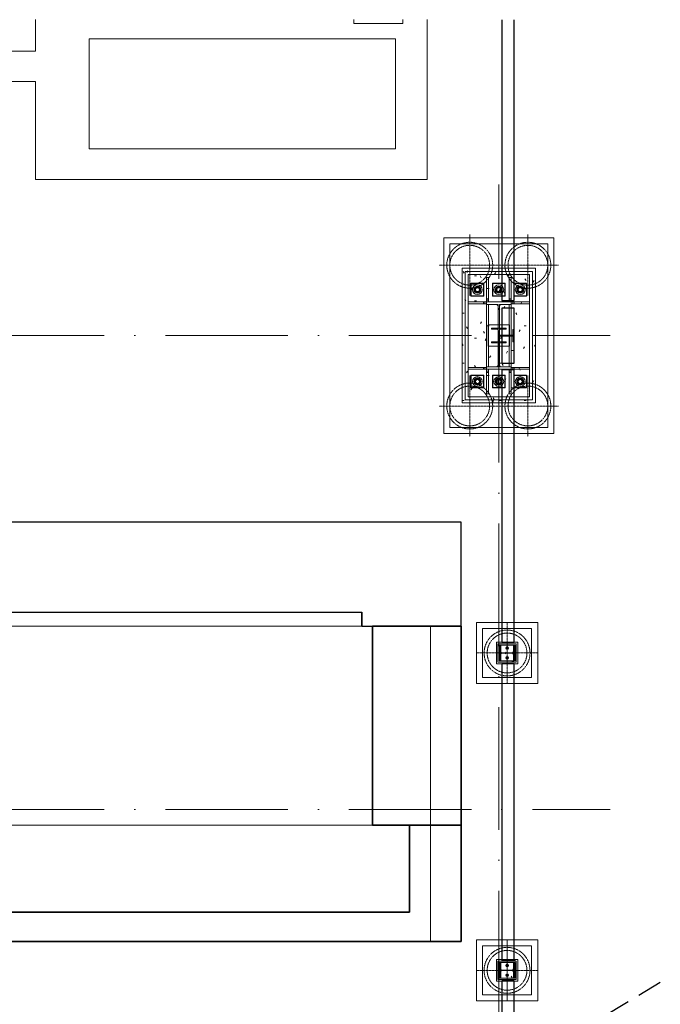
# Model space of a CAD drawing. Header units: millimetres. Extents: x 75701 to 402820, y 135 to 33652.
# Tile 30 of 52: x 167523 to 177992, y 17565 to 33652. Entities that reach past the tile are written whole.
import ezdxf

# ---------------------------------------------------------------- set-up
doc = ezdxf.new("R2010")
doc.units = ezdxf.units.MM
for name, pattern in [('A_CARA_07', [7, 5, -2]), ('A_CARA_15', [7.6, 5, -1.3, 0, -1.3]), ('IMPORT-A_CARA_07', [700, 500, -200]), ('IMPORT-KANVPOVO', [2000, 700, -650, 0, -650]), ('Čerchovaná 20mm', [3000, 2000, -500, 0, -500])]:
    doc.linetypes.add(name, pattern=pattern)
for name, color, linetype, lineweight in [('11542_003_OK-HALA_TaO-1_ET_R01_AciS_2025-04-14_sloupy_dwg', 150, 'Continuous', 9), ('_KANAL TRASA 1', 10, 'IMPORT-KANVPOVO', 70), ('CA_NEVHRA', 3, 'A_CARA_07', 9), ('CA_OSY', 5, 'A_CARA_15', 9), ('CA_PODLAHA25', 7, 'Continuous', 13), ('CA_POHHRA25', 7, 'Continuous', 13), ('CA_REZY', 1, 'Continuous', 25), ('CA_ZAKLADY25', 7, 'Continuous', 13), ('CA_ZARIZPRED', 8, 'Continuous', 13), ('HIDROIDEA_NAHON_ZAKLADY_dwg', 8, 'Continuous', 9), ('Konstrukční přípoje', 7, 'Continuous', 13), ('SS_HALA_TaO-DODAVKA_STAVEBNI', 150, 'Continuous', 9), ('SS_HALA_TaO-PODLITI', 150, 'Continuous', 9), ('SS_HALA_TaO-SLOUP', 150, 'Continuous', 9)]:
    doc.layers.add(name, color=color, linetype=linetype, lineweight=lineweight)
pattern_1 = [(0, (0, 0), (812.8, 203.2), [33.528, -576.072, 33.528, -576.072, -3251.2]), (0, (0, 0), (812.8, 203.2), [-1219.2, 33.528, -1185.672, 33.528, -576.072, -1422.4]), (0, (0, 0), (812.8, 203.2), [-3048, 33.528, -372.872, 33.528, -982.472]), (120, (304.8, 101.6), (-582.37636, 602.30545), [33.528, -576.072, 33.528, -576.072, -3251.2]), (120, (304.8, 101.6), (-582.37636, 602.30545), [-1219.2, 33.528, -1185.672, 33.528, -576.072, -1422.4]), (120, (304.8, 101.6), (-582.37636, 602.30545), [-3048, 33.528, -372.872, 33.528, -982.472]), (240, (406.4, 508), (-230.42364, -805.50545), [33.528, -576.072, 33.528, -576.072, -3251.2]), (240, (406.4, 508), (-230.42364, -805.50545), [-1219.2, 33.528, -1185.672, 33.528, -576.072, -1422.4]), (240, (406.4, 508), (-230.42364, -805.50545), [-3048, 33.528, -372.872, 33.528, -982.472])]

# ---------------------------------------------------------------- blocks, each defined once
blk = doc.blocks.new('Family - alfagen_IFC_250603-290982-525_600')
at = {"layer": 'CA_PODLAHA25', "color": 250, "lineweight": 25}
for p, q in [((4043, 2550), (79, 2550)), ((79, 2550), (4043, 2550)), ((79, 2549), (4043, 2549)), ((4043, 2549), (79, 2549)), ((4043, 2549), (79, 2549)), ((4043, 2549), (79, 2549)), ((4043, 2549), (4043, 2550)), ((4043, 2550), (4043, 2549)), ((4049, 2550), (4043, 2550)), ((4043, 2550), (4043, 2549)), ((4043, 2550), (4043, 2549)), ((4049, 2550), (4043, 2550)), ((4049, 1700), (4049, 2550)), ((4049, 1700), (4049, 2550)), ((16115, 1700), (4049, 1700)), ((16115, 1700), (4049, 1700)), ((16115, 0), (16115, 1700)), ((16115, 0), (16115, 1700)), ((79, 625), (3179, 625)), ((3179, 625), (79, 625)), ((3179, 625), (3179, 0)), ((3179, 0), (3179, 625)), ((7499, 0), (7499, 231)), ((7499, 231), (14489, 231)), ((7499, 0), (7499, 231)), ((7499, 231), (14489, 231)), ((14489, 231), (14489, 0)), ((14489, 231), (14489, 0)), ((3179, 0), (7499, 0)), ((3179, 0), (7499, 0)), ((14489, 0), (16115, 0)), ((14489, 0), (16115, 0))]:
    blk.add_line(p, q, dxfattribs=at)
blk = doc.blocks.new('Family - Prostup deskou-290986-525_600')
at = {"layer": 'CA_ZARIZPRED', "color": 50, "lineweight": 9}
for p, q in [((0, 231), (0, 0)), ((0, 0), (0, 231)), ((6990, 231), (0, 231)), ((0, 231), (6990, 231)), ((6990, 0), (6990, 231)), ((6990, 231), (6990, 0)), ((0, 0), (6990, 0)), ((6990, 0), (0, 0))]:
    blk.add_line(p, q, dxfattribs=at)
blk = doc.blocks.new('Family - alfagen_IFC_250603-290990-525_600')
at = {"layer": 'CA_ZARIZPRED', "lineweight": 9}
for p, q in [((0, 0), (0, 1700)), ((0, 1700), (0, 0)), ((0, 1700), (12066, 1700)), ((0, 1700), (12066, 1700)), ((12066, 1700), (12066, 0)), ((12066, 0), (12066, 1700)), ((12066, 0), (0, 0)), ((0, 0), (12066, 0))]:
    blk.add_line(p, q, dxfattribs=at)
blk = doc.blocks.new('Family - alfagen_IFC_250603-291060-525_600')
at = {"layer": 'CA_ZARIZPRED', "lineweight": 9}
for p, q in [((500, 5150), (0, 5150)), ((0, 5150), (0, 0)), ((0, 0), (0, 5150)), ((0, 5150), (500, 5150)), ((500, 0), (500, 5150)), ((500, 5150), (500, 0)), ((0, 0), (500, 0)), ((500, 0), (0, 0))]:
    blk.add_line(p, q, dxfattribs=at)
blk = doc.blocks.new('Family - alfagen_IFC_250603-291166-525_600')
at = {"layer": 'CA_PODLAHA25', "color": 250, "lineweight": 25}
for p, q in [((37509, 1900), (33979, 1900)), ((33979, 1900), (33979, 480)), ((33979, 1900), (33979, 480)), ((33979, 1900), (37509, 1900)), ((37509, 480), (37509, 1900)), ((37509, 1900), (37509, 480)), ((46915, 1900), (46069, 1900)), ((46069, 1900), (46069, 480)), ((46069, 480), (46069, 1900)), ((46069, 1900), (46915, 1900)), ((46915, 0), (46915, 1900)), ((46915, 1900), (46915, 0)), ((33979, 480), (30879, 480)), ((33979, 480), (30879, 480)), ((46069, 480), (37509, 480)), ((37509, 480), (46069, 480)), ((30879, 0), (46915, 0)), ((46915, 0), (30879, 0))]:
    blk.add_line(p, q, dxfattribs=at)
blk = doc.blocks.new('Family - Prostup deskou-291170-525_600')
at = {"layer": 'CA_ZARIZPRED', "color": 50, "lineweight": 9}
for p, q in [((0, 1421), (0, 0)), ((0, 0), (0, 1421)), ((8560, 1420), (0, 1421)), ((0, 1421), (8560, 1420)), ((8560, 0), (8560, 1420)), ((8560, 1420), (8560, 0)), ((0, 0), (8560, 0)), ((8560, 0), (0, 0))]:
    blk.add_line(p, q, dxfattribs=at)
blk = doc.blocks.new('Family - alfagen_IFC_250603-291178-525_600')
at = {"layer": 'CA_PODLAHA25', "color": 250, "lineweight": 25}
for p, q in [((0, 3250), (0, 0)), ((0, 0), (0, 3250)), ((1446, 3250), (0, 3250)), ((0, 3250), (1446, 3250)), ((1446, 0), (1446, 3250)), ((1446, 3250), (1446, 0)), ((0, 0), (1446, 0)), ((1446, 0), (0, 0))]:
    blk.add_line(p, q, dxfattribs=at)
blk = doc.blocks.new('Family - alfagen_IFC_250603-291300-525_600')
at = {"layer": 'CA_ZARIZPRED', "lineweight": 9}
for p, q in [((6750, 2612), (6750, 2100)), ((6750, 2612), (6750, 2100)), ((11250, 2100), (11250, 2612)), ((11250, 2100), (11250, 2612)), ((16450, 2612), (16450, 2550)), ((16450, 2612), (16450, 2550)), ((17250, 2550), (17250, 2612)), ((17250, 2550), (17250, 2612)), ((17650, 2612), (17650, 0)), ((17650, 0), (17650, 2612)), ((6142, 2550), (2169, 2550)), ((6142, 2550), (2169, 2550)), ((6142, 1600), (6142, 2550)), ((6142, 2550), (6142, 1600)), ((16450, 2550), (17250, 2550)), ((16450, 2550), (17250, 2550)), ((17130, 2300), (12125, 2300)), ((12125, 2300), (12125, 500)), ((17130, 2300), (12125, 2300)), ((12125, 2300), (12125, 500)), ((17130, 500), (17130, 2300)), ((17130, 500), (17130, 2300)), ((6750, 2100), (11250, 2100)), ((6750, 2100), (11250, 2100)), ((2169, 1600), (6142, 1600)), ((11250, 1600), (2169, 1600)), ((6142, 1600), (11250, 1600)), ((11250, 0), (11250, 1600)), ((11250, 1600), (11250, 0)), ((12125, 500), (17130, 500)), ((12125, 500), (17130, 500)), ((17650, 0), (11250, 0)), ((11250, 0), (17650, 0))]:
    blk.add_line(p, q, dxfattribs=at)
blk = doc.blocks.new('Family - alfagen_IFC_250603-291594-525_600')
at = {"layer": 'CA_ZARIZPRED', "lineweight": 9}
for p, q in [((95450, 1900), (79913.78162, 1900)), ((79913.78162, 1900), (95450, 1900)), ((95450, 0), (95450, 1900)), ((95450, 1900), (95450, 0)), ((79913.78162, 0), (95450, 0)), ((95450, 0), (79913.78162, 0))]:
    blk.add_line(p, q, dxfattribs=at)
blk = doc.blocks.new('alfagen_IFC_250603_ifc-1-525_600')
at = {"layer": 'CA_PODLAHA25', "color": 50, "lineweight": 9}
for name, p in [('Family - alfagen_IFC_250603-290982-525_600', (158623, 23741)), ('Family - alfagen_IFC_250603-291178-525_600', (173291, 20491)), ('Family - alfagen_IFC_250603-291166-525_600', (127823, 18591))]:
    blk.add_blockref(name, p, dxfattribs=at)
at = {"layer": 'CA_ZARIZPRED', "color": 50, "lineweight": 9}
for name, p in [('Family - alfagen_IFC_250603-291300-525_600', (156532, 31040)), ('Family - alfagen_IFC_250603-290990-525_600', (162671, 23741)), ('Family - Prostup deskou-290986-525_600', (166121, 23741)), ('Family - alfagen_IFC_250603-291060-525_600', (174238, 18591)), ('Family - alfagen_IFC_250603-291594-525_600', (78788, 18591)), ('Family - Prostup deskou-291170-525_600', (165331, 19071))]:
    blk.add_blockref(name, p, dxfattribs=at)
blk = doc.blocks.new('pilota 600 mm - D_750_650-2142296-525_600')
at = {"layer": 'CA_NEVHRA'}
for p, q in [((0, 0), (0, 500)), ((0, 0), (-500, 0)), ((0, 0), (0, -50)), ((0, 0), (500, 0)), ((0, -50), (0, -500))]:
    blk.add_line(p, q, dxfattribs=at)
blk = doc.blocks.new('pilota 600 mm - D_750_650-2142297-525_600')
at = {"layer": 'CA_NEVHRA'}
for p, q in [((0, 50), (0, 500)), ((0, 0), (0, 50)), ((0, 0), (-500, 0)), ((0, 0), (500, 0)), ((0, 0), (0, -500))]:
    blk.add_line(p, q, dxfattribs=at)
blk = doc.blocks.new('pilota 600 mm - D_750_650-V1-525_600')
at = {"layer": 'CA_NEVHRA'}
for p, q in [((0, 50), (0, 500)), ((0, 0), (0, 50)), ((0, 0), (-500, 0)), ((0, 0), (500, 0)), ((0, 0), (0, -500))]:
    blk.add_line(p, q, dxfattribs=at)
blk = doc.blocks.new('pilota 600 mm - D_750_650-V2-525_600')
at = {"layer": 'CA_NEVHRA'}
for p, q in [((0, 0), (0, 500)), ((0, 0), (-500, 0)), ((0, 0), (0, -50)), ((0, 0), (500, 0)), ((0, -50), (0, -500))]:
    blk.add_line(p, q, dxfattribs=at)
blk = doc.blocks.new('pilota 600 mm - D_750_650-2142284-525_600')
at = {"layer": 'CA_NEVHRA'}
for p, q in [((0, 175), (0, 500)), ((0, 0), (0, 175)), ((-175, 0), (-500, 0)), ((0, 0), (-175, 0)), ((0, 0), (0, -175)), ((0, 0), (175, 0)), ((175, 0), (500, 0)), ((0, -175), (0, -500))]:
    blk.add_line(p, q, dxfattribs=at)
blk = doc.blocks.new('M_Šroub HPM-E - 64_E-1759689-525_600')
at = {"layer": 'Konstrukční přípoje'}
for p, q in [((100, 100), (-100, 100)), ((-100, 100), (-100, -100)), ((-100, -100), (-100, 100)), ((-100, 100), (100, 100)), ((0, 58), (-50, 29)), ((0, 58), (-50, 29)), ((-50, 29), (0, 58)), ((0, 58), (-50, 29)), ((-50, 29), (-50, -29)), ((-50, 29), (-50, -29)), ((-50, -29), (-50, 29)), ((-50, 29), (-50, -29)), ((50, 29), (0, 58)), ((50, 29), (0, 58)), ((0, 58), (50, 29)), ((50, 29), (0, 58)), ((50, -29), (50, 29)), ((50, -29), (50, 29)), ((50, 29), (50, -29)), ((50, -29), (50, 29)), ((100, -100), (100, 100)), ((100, 100), (100, -100)), ((-100, -100), (100, -100)), ((100, -100), (-100, -100)), ((-50, -29), (0, -58)), ((-50, -29), (0, -58)), ((0, -58), (-50, -29)), ((-50, -29), (0, -58)), ((0, -58), (50, -29)), ((0, -58), (50, -29)), ((50, -29), (0, -58)), ((0, -58), (50, -29))]:
    blk.add_line(p, q, dxfattribs=at)
for radius, start, end in [(80, 360, 180), (80, 0, 180), (80, 360, 180), (80, 0, 180), (32, 0, 180), (32, 360, 180), (32, 0, 180), (32, 0, 180), (32, 0, 180), (32, 0, 180), (32, 0, 180), (32, 0, 180), (80, 180, 360), (80, 180, 360), (80, 180, 360), (80, 180, 360), (32, 180, 360), (32, 180, 360), (32, 180, 360), (32, 180, 360), (32, 180, 360), (32, 180, 360), (32, 180, 360), (32, 180, 360)]:
    blk.add_arc((0, 0), radius, start, end, dxfattribs=at)
blk = doc.blocks.new('M_Šroub HPM-E - 64_E-1759690-525_600')
at = {"layer": 'Konstrukční přípoje'}
for p, q in [((100, 100), (-100, 100)), ((-100, 100), (-100, -100)), ((-100, -100), (-100, 100)), ((-100, 100), (100, 100)), ((0, 58), (-50, 29)), ((0, 58), (-50, 29)), ((-50, 29), (0, 58)), ((0, 58), (-50, 29)), ((-50, 29), (-50, -29)), ((-50, 29), (-50, -29)), ((-50, -29), (-50, 29)), ((-50, 29), (-50, -29)), ((50, 29), (0, 58)), ((50, 29), (0, 58)), ((0, 58), (50, 29)), ((50, 29), (0, 58)), ((50, -29), (50, 29)), ((50, -29), (50, 29)), ((50, 29), (50, -29)), ((50, -29), (50, 29)), ((100, -100), (100, 100)), ((100, 100), (100, -100)), ((-100, -100), (100, -100)), ((100, -100), (-100, -100)), ((-50, -29), (0, -58)), ((-50, -29), (0, -58)), ((0, -58), (-50, -29)), ((-50, -29), (0, -58)), ((0, -58), (50, -29)), ((0, -58), (50, -29)), ((50, -29), (0, -58)), ((0, -58), (50, -29))]:
    blk.add_line(p, q, dxfattribs=at)
for radius, start, end in [(80, 0, 180), (80, 0, 180), (80, 0, 180), (80, 0, 180), (80, 180, 360), (80, 180, 0), (80, 180, 360), (80, 180, 0), (32, 0, 180), (32, 0, 180), (32, 0, 180), (32, 0, 180), (32, 0, 180), (32, 0, 180), (32, 0, 180), (32, 0, 180), (32, 180, 360), (32, 180, 360), (32, 180, 360), (32, 180, 360), (32, 180, 360), (32, 180, 0), (32, 180, 360), (32, 180, 360)]:
    blk.add_arc((0, 0), radius, start, end, dxfattribs=at)
blk = doc.blocks.new('11542_003_OK-HALA_TaO-1_ET_R01_AciS_2025-04-14_sloupy_dwg-1858929-525_600')
at = {"layer": '11542_003_OK-HALA_TaO-1_ET_R01_AciS_2025-04-14_sloupy_dwg'}
for p, q in [((289370, 29040), (288970, 29040)), ((288970, 29040), (288970, 29000)), ((288970, 29000), (289160, 29000)), ((289160, 29000), (289160, 27980)), ((289180, 27980), (289180, 29000)), ((289180, 29000), (289370, 29000)), ((289370, 29000), (289370, 29040)), ((289400, 28500), (289180, 28500)), ((289180, 28500), (289180, 28480)), ((289180, 28480), (289400, 28480)), ((289420, 28590), (289400, 28590)), ((289400, 28590), (289400, 28390)), ((289400, 28480), (289400, 28500)), ((289420, 28390), (289420, 28590)), ((289400, 28390), (289420, 28390)), ((289160, 27980), (288970, 27980)), ((288970, 27980), (288970, 27940)), ((288970, 27940), (289370, 27940)), ((289370, 27980), (289180, 27980)), ((289370, 27940), (289370, 27980)), ((289202, 23425), (289190, 23425)), ((289190, 23425), (289190, 23185)), ((289202, 23330), (289202, 23425)), ((289420, 23425), (289408, 23425)), ((289408, 23425), (289408, 23330)), ((289420, 23185), (289420, 23425)), ((289190, 23185), (289202, 23185)), ((289202, 23185), (289202, 23280)), ((289387, 23309), (289223, 23309)), ((289223, 23301), (289387, 23301)), ((289408, 23280), (289408, 23185)), ((289408, 23185), (289420, 23185)), ((289202, 18240), (289190, 18240)), ((289190, 18240), (289190, 18000)), ((289202, 18145), (289202, 18240)), ((289420, 18240), (289408, 18240)), ((289408, 18240), (289408, 18145)), ((289420, 18000), (289420, 18240)), ((289202, 18000), (289202, 18095)), ((289387, 18124), (289223, 18124)), ((289223, 18116), (289387, 18116)), ((289408, 18095), (289408, 18000)), ((289190, 18000), (289202, 18000)), ((289408, 18000), (289420, 18000))]:
    blk.add_line(p, q, dxfattribs=at)
for centre, start, end in [((289223, 23330), 180, 270), ((289387, 23330), 270, 0), ((289223, 23280), 90, 180), ((289387, 23280), 0, 90), ((289223, 18145), 180, 270), ((289223, 18095), 90, 180), ((289387, 18145), 270, 0), ((289387, 18095), 0, 90)]:
    blk.add_arc(centre, 21, start, end, dxfattribs=at)
at = {"layer": 'SS_HALA_TaO-DODAVKA_STAVEBNI'}
for p, q in [((288820, 29292), (288775, 29266)), ((288775, 29266), (288820, 29292)), ((288865, 29266), (288820, 29292)), ((288820, 29292), (288865, 29266)), ((289170, 29292), (289125, 29266)), ((289125, 29266), (289170, 29292)), ((289215, 29266), (289170, 29292)), ((289170, 29292), (289215, 29266)), ((289520, 29292), (289475, 29266)), ((289475, 29266), (289520, 29292)), ((289565, 29266), (289520, 29292)), ((289520, 29292), (289565, 29266)), ((288775, 29266), (288775, 29214)), ((288775, 29214), (288775, 29266)), ((288775, 29214), (288820, 29188)), ((288820, 29188), (288775, 29214)), ((288820, 29188), (288865, 29214)), ((288865, 29214), (288820, 29188)), ((288865, 29214), (288865, 29266)), ((288865, 29266), (288865, 29214)), ((289125, 29266), (289125, 29214)), ((289125, 29214), (289125, 29266)), ((289125, 29214), (289170, 29188)), ((289170, 29188), (289125, 29214)), ((289170, 29188), (289215, 29214)), ((289215, 29214), (289170, 29188)), ((289215, 29214), (289215, 29266)), ((289215, 29266), (289215, 29214)), ((289475, 29266), (289475, 29214)), ((289475, 29214), (289475, 29266)), ((289475, 29214), (289520, 29188)), ((289520, 29188), (289475, 29214)), ((289520, 29188), (289565, 29214)), ((289565, 29214), (289520, 29188)), ((289565, 29214), (289565, 29266)), ((289565, 29266), (289565, 29214)), ((288820, 27792), (288775, 27766)), ((288775, 27766), (288820, 27792)), ((288775, 27766), (288775, 27714)), ((288775, 27714), (288775, 27766)), ((288775, 27714), (288820, 27688)), ((288820, 27688), (288775, 27714)), ((288865, 27766), (288820, 27792)), ((288820, 27792), (288865, 27766)), ((288820, 27688), (288865, 27714)), ((288865, 27714), (288820, 27688)), ((288865, 27714), (288865, 27766)), ((288865, 27766), (288865, 27714)), ((289170, 27792), (289125, 27766)), ((289125, 27766), (289170, 27792)), ((289125, 27766), (289125, 27714)), ((289125, 27714), (289125, 27766)), ((289125, 27714), (289170, 27688)), ((289170, 27688), (289125, 27714)), ((289215, 27766), (289170, 27792)), ((289170, 27792), (289215, 27766)), ((289170, 27688), (289215, 27714)), ((289215, 27714), (289170, 27688)), ((289215, 27714), (289215, 27766)), ((289215, 27766), (289215, 27714)), ((289520, 27792), (289475, 27766)), ((289475, 27766), (289520, 27792)), ((289475, 27766), (289475, 27714)), ((289475, 27714), (289475, 27766)), ((289475, 27714), (289520, 27688)), ((289520, 27688), (289475, 27714)), ((289565, 27766), (289520, 27792)), ((289520, 27792), (289565, 27766)), ((289520, 27688), (289565, 27714)), ((289565, 27714), (289520, 27688)), ((289565, 27714), (289565, 27766)), ((289565, 27766), (289565, 27714))]:
    blk.add_line(p, q, dxfattribs=at)
for centre, radius, start, end in [((288820, 29240), 57.5, 0, 180), ((288820, 29240), 57.5, 0, 180), ((289170, 29240), 57.5, 0, 180), ((289170, 29240), 57.5, 0, 180), ((289520, 29240), 57.5, 0, 180), ((289520, 29240), 57.5, 0, 180), ((288820, 29240), 57.5, 180, 0), ((288820, 29240), 57.5, 180, 0), ((288820, 29240), 32, 0, 180), ((288820, 29240), 32, 0, 180), ((288820, 29240), 32, 0, 180), ((288820, 29240), 32, 0, 180), ((288820, 29240), 32, 180, 0), ((288820, 29240), 32, 180, 0), ((288820, 29240), 32, 180, 0), ((288820, 29240), 32, 180, 0), ((289170, 29240), 57.5, 180, 0), ((289170, 29240), 57.5, 180, 0), ((289170, 29240), 32, 0, 180), ((289170, 29240), 32, 0, 180), ((289170, 29240), 32, 0, 180), ((289170, 29240), 32, 0, 180), ((289170, 29240), 32, 180, 0), ((289170, 29240), 32, 180, 0), ((289170, 29240), 32, 180, 0), ((289170, 29240), 32, 180, 0), ((289520, 29240), 57.5, 180, 0), ((289520, 29240), 57.5, 180, 0), ((289520, 29240), 32, 0, 180), ((289520, 29240), 32, 0, 180), ((289520, 29240), 32, 0, 180), ((289520, 29240), 32, 0, 180), ((289520, 29240), 32, 180, 0), ((289520, 29240), 32, 180, 0), ((289520, 29240), 32, 180, 0), ((289520, 29240), 32, 180, 0), ((288820, 27740), 57.5, 0, 180), ((288820, 27740), 57.5, 0, 180), ((288820, 27740), 57.5, 180, 0), ((288820, 27740), 57.5, 180, 0), ((288820, 27740), 32, 0, 180), ((288820, 27740), 32, 0, 180), ((288820, 27740), 32, 0, 180), ((288820, 27740), 32, 0, 180), ((288820, 27740), 32, 180, 0), ((288820, 27740), 32, 180, 0), ((288820, 27740), 32, 180, 0), ((288820, 27740), 32, 180, 0), ((289170, 27740), 57.5, 0, 180), ((289170, 27740), 57.5, 0, 180), ((289170, 27740), 57.5, 180, 0), ((289170, 27740), 57.5, 180, 0), ((289170, 27740), 32, 0, 180), ((289170, 27740), 32, 0, 180), ((289170, 27740), 32, 0, 180), ((289170, 27740), 32, 0, 180), ((289170, 27740), 32, 180, 0), ((289170, 27740), 32, 180, 0), ((289170, 27740), 32, 180, 0), ((289170, 27740), 32, 180, 0), ((289520, 27740), 57.5, 0, 180), ((289520, 27740), 57.5, 0, 180), ((289520, 27740), 57.5, 180, 0), ((289520, 27740), 57.5, 180, 0), ((289520, 27740), 32, 0, 180), ((289520, 27740), 32, 0, 180), ((289520, 27740), 32, 0, 180), ((289520, 27740), 32, 0, 180), ((289520, 27740), 32, 180, 0), ((289520, 27740), 32, 180, 0), ((289520, 27740), 32, 180, 0), ((289520, 27740), 32, 180, 0)]:
    blk.add_arc(centre, radius, start, end, dxfattribs=at)
at = {"layer": 'SS_HALA_TaO-PODLITI'}
for p, q in [((289720, 29540), (288620, 29540)), ((288620, 29540), (289720, 29540)), ((288620, 29540), (288620, 27440)), ((288620, 27440), (288620, 29540)), ((289720, 27440), (289720, 29540)), ((289720, 29540), (289720, 27440)), ((288620, 27440), (289720, 27440)), ((289720, 27440), (288620, 27440)), ((289455, 23455), (289155, 23455)), ((289155, 23455), (289455, 23455)), ((289155, 23455), (289155, 23155)), ((289155, 23155), (289155, 23455)), ((289455, 23155), (289455, 23455)), ((289455, 23455), (289455, 23155)), ((289155, 23155), (289455, 23155)), ((289455, 23155), (289155, 23155)), ((289455, 18270), (289155, 18270)), ((289155, 18270), (289455, 18270)), ((289155, 18270), (289155, 17970)), ((289155, 17970), (289155, 18270)), ((289455, 17970), (289455, 18270)), ((289455, 18270), (289455, 17970)), ((289155, 17970), (289455, 17970)), ((289455, 17970), (289155, 17970))]:
    blk.add_line(p, q, dxfattribs=at)
at = {"layer": 'SS_HALA_TaO-SLOUP'}
for p, q in [((288670, 29490), (289670, 29490)), ((289670, 29490), (288670, 29490)), ((288670, 27490), (288670, 29490)), ((288670, 29490), (288670, 27490)), ((288970, 29440), (289000, 29440)), ((289000, 29440), (288970, 29440)), ((288970, 29440), (288970, 29090)), ((288970, 29070), (288970, 29440)), ((289000, 29090), (289000, 29440)), ((289000, 29440), (289000, 29070)), ((289340, 29440), (289340, 29090)), ((289340, 29070), (289340, 29440)), ((289340, 29440), (289370, 29440)), ((289340, 29440), (289370, 29440)), ((289370, 29090), (289370, 29440)), ((289370, 29440), (289370, 29070)), ((289670, 29490), (289670, 27490)), ((289670, 27490), (289670, 29490)), ((288715, 29345), (288715, 29135)), ((288715, 29135), (288715, 29345)), ((288925, 29345), (288715, 29345)), ((288715, 29345), (288925, 29345)), ((288925, 29135), (288925, 29345)), ((288925, 29345), (288925, 29135)), ((289065, 29345), (289065, 29135)), ((289065, 29135), (289065, 29345)), ((289275, 29345), (289065, 29345)), ((289065, 29345), (289275, 29345)), ((289275, 29135), (289275, 29345)), ((289275, 29345), (289275, 29135)), ((289415, 29345), (289415, 29135)), ((289415, 29135), (289415, 29345)), ((289625, 29345), (289415, 29345)), ((289415, 29345), (289625, 29345)), ((289625, 29135), (289625, 29345)), ((289625, 29345), (289625, 29135)), ((288715, 29135), (288925, 29135)), ((288925, 29135), (288715, 29135)), ((289065, 29135), (289275, 29135)), ((289275, 29135), (289065, 29135)), ((289415, 29135), (289625, 29135)), ((289625, 29135), (289415, 29135)), ((288920, 29040), (288670, 29040)), ((288670, 29040), (288940, 29040)), ((288670, 29010), (288670, 29040)), ((288670, 29010), (288670, 29040)), ((288670, 29010), (288920, 29010)), ((288940, 29010), (288670, 29010)), ((288970, 29040), (288920, 29040)), ((288920, 29040), (288920, 29010)), ((288920, 29010), (288970, 29010)), ((288940, 29040), (288970, 29040)), ((288940, 29010), (288940, 29040)), ((288970, 29010), (288940, 29010)), ((288970, 29090), (288970, 29040)), ((289000, 29090), (288970, 29090)), ((289000, 29070), (288970, 29070)), ((288970, 29040), (288970, 29070)), ((288970, 29040), (288970, 29000)), ((289370, 29040), (288970, 29040)), ((289000, 29040), (288970, 29040)), ((289000, 29040), (288970, 29040)), ((288970, 29010), (288970, 29040)), ((288970, 29010), (288970, 29040)), ((288970, 29000), (289160, 29000)), ((289000, 29000), (288970, 29000)), ((288970, 29000), (288970, 27980)), ((289000, 29000), (288970, 29000)), ((288970, 27980), (288970, 29000)), ((288970, 28999), (289140, 28999)), ((289140, 28999), (288970, 28999)), ((288970, 27981), (288970, 28999)), ((288970, 28999), (288970, 27981)), ((289000, 29040), (289000, 29090)), ((289000, 29070), (289000, 29040)), ((289000, 27980), (289000, 29000)), ((289000, 29000), (289000, 27980)), ((289140, 28999), (289160, 28979)), ((289160, 28979), (289140, 28999)), ((289160, 29000), (289160, 27980)), ((289160, 28979), (289160, 28001)), ((289160, 28001), (289160, 28979)), ((289180, 27980), (289180, 29000)), ((289180, 29000), (289370, 29000)), ((289180, 28979), (289200, 28999)), ((289200, 28999), (289180, 28979)), ((289180, 28001), (289180, 28979)), ((289180, 28979), (289180, 28001)), ((289200, 28999), (289370, 28999)), ((289370, 28999), (289200, 28999)), ((289370, 29090), (289340, 29090)), ((289340, 29090), (289340, 29040)), ((289340, 29040), (289340, 29070)), ((289340, 29070), (289370, 29070)), ((289340, 29040), (289370, 29040)), ((289340, 29040), (289370, 29040)), ((289340, 29000), (289340, 27980)), ((289370, 29000), (289340, 29000)), ((289370, 29000), (289340, 29000)), ((289340, 27980), (289340, 29000)), ((289370, 29040), (289370, 29090)), ((289370, 29070), (289370, 29040)), ((289370, 29000), (289370, 29040)), ((289370, 29040), (289400, 29040)), ((289370, 29010), (289370, 29040)), ((289370, 29010), (289370, 29040)), ((289420, 29040), (289370, 29040)), ((289400, 29010), (289370, 29010)), ((289370, 29010), (289420, 29010)), ((289370, 27980), (289370, 29000)), ((289370, 29000), (289370, 27980)), ((289370, 28999), (289370, 27981)), ((289370, 27981), (289370, 28999)), ((289400, 29040), (289670, 29040)), ((289400, 29010), (289400, 29040)), ((289670, 29010), (289400, 29010)), ((289670, 29040), (289420, 29040)), ((289420, 29010), (289420, 29040)), ((289420, 29010), (289670, 29010)), ((289670, 29040), (289670, 29010)), ((289670, 29010), (289670, 29040)), ((289050, 28593), (289050, 28610)), ((289050, 28610), (289050, 28593)), ((289050, 28610), (289290, 28610)), ((289290, 28610), (289050, 28610)), ((289144, 28593), (289050, 28593)), ((289050, 28593), (289144, 28593)), ((289165, 28408), (289165, 28572)), ((289165, 28572), (289165, 28408)), ((289175, 28572), (289175, 28408)), ((289175, 28408), (289175, 28572)), ((289400, 28500), (289180, 28500)), ((289180, 28500), (289180, 28480)), ((289180, 28480), (289400, 28480)), ((289290, 28593), (289196, 28593)), ((289196, 28593), (289290, 28593)), ((289290, 28610), (289290, 28593)), ((289290, 28593), (289290, 28610)), ((289420, 28590), (289400, 28590)), ((289400, 28590), (289400, 28390)), ((289400, 28480), (289400, 28500)), ((289420, 28390), (289420, 28590)), ((289050, 28387), (289144, 28387)), ((289144, 28387), (289050, 28387)), ((289050, 28370), (289050, 28387)), ((289050, 28387), (289050, 28370)), ((289290, 28370), (289050, 28370)), ((289050, 28370), (289290, 28370)), ((289196, 28387), (289290, 28387)), ((289290, 28387), (289196, 28387)), ((289290, 28387), (289290, 28370)), ((289290, 28370), (289290, 28387)), ((289400, 28390), (289420, 28390)), ((289160, 28001), (289140, 27981)), ((289140, 27981), (289160, 28001)), ((289200, 27981), (289180, 28001)), ((289180, 28001), (289200, 27981)), ((288670, 27940), (288670, 27970)), ((288670, 27970), (288670, 27940)), ((288920, 27970), (288670, 27970)), ((288670, 27970), (288940, 27970)), ((288670, 27940), (288920, 27940)), ((288940, 27940), (288670, 27940)), ((288715, 27845), (288715, 27635)), ((288715, 27635), (288715, 27845)), ((288925, 27845), (288715, 27845)), ((288715, 27845), (288925, 27845)), ((288970, 27970), (288920, 27970)), ((288920, 27970), (288920, 27940)), ((288920, 27940), (288970, 27940)), ((288925, 27635), (288925, 27845)), ((288925, 27845), (288925, 27635)), ((288940, 27970), (288940, 27940)), ((288940, 27970), (288970, 27970)), ((288970, 27940), (288940, 27940)), ((289140, 27981), (288970, 27981)), ((288970, 27981), (289140, 27981)), ((288970, 27980), (288970, 27940)), ((289160, 27980), (288970, 27980)), ((288970, 27980), (289000, 27980)), ((289000, 27980), (288970, 27980)), ((288970, 27970), (288970, 27940)), ((288970, 27970), (288970, 27940)), ((288970, 27940), (289370, 27940)), ((288970, 27940), (288970, 27890)), ((289000, 27940), (288970, 27940)), ((289000, 27940), (288970, 27940)), ((288970, 27910), (288970, 27940)), ((289000, 27910), (288970, 27910)), ((288970, 27540), (288970, 27910)), ((288970, 27890), (289000, 27890)), ((288970, 27890), (288970, 27540)), ((289000, 27890), (289000, 27940)), ((289000, 27940), (289000, 27910)), ((289000, 27910), (289000, 27540)), ((289000, 27540), (289000, 27890)), ((289065, 27845), (289065, 27635)), ((289065, 27635), (289065, 27845)), ((289275, 27845), (289065, 27845)), ((289065, 27845), (289275, 27845)), ((289370, 27980), (289180, 27980)), ((289370, 27981), (289200, 27981)), ((289200, 27981), (289370, 27981)), ((289275, 27635), (289275, 27845)), ((289275, 27845), (289275, 27635)), ((289340, 27980), (289370, 27980)), ((289370, 27980), (289340, 27980)), ((289340, 27910), (289340, 27940)), ((289340, 27940), (289370, 27940)), ((289340, 27940), (289370, 27940)), ((289340, 27940), (289340, 27890)), ((289340, 27540), (289340, 27910)), ((289340, 27910), (289370, 27910)), ((289340, 27890), (289340, 27540)), ((289340, 27890), (289370, 27890)), ((289370, 27940), (289370, 27980)), ((289420, 27970), (289370, 27970)), ((289370, 27970), (289370, 27940)), ((289370, 27970), (289370, 27940)), ((289370, 27970), (289400, 27970)), ((289370, 27940), (289370, 27910)), ((289370, 27890), (289370, 27940)), ((289370, 27940), (289420, 27940)), ((289400, 27940), (289370, 27940)), ((289370, 27910), (289370, 27540)), ((289370, 27540), (289370, 27890)), ((289400, 27970), (289400, 27940)), ((289400, 27970), (289670, 27970)), ((289670, 27940), (289400, 27940)), ((289415, 27845), (289415, 27635)), ((289415, 27635), (289415, 27845)), ((289625, 27845), (289415, 27845)), ((289415, 27845), (289625, 27845)), ((289420, 27940), (289420, 27970)), ((289670, 27970), (289420, 27970)), ((289420, 27940), (289670, 27940)), ((289625, 27635), (289625, 27845)), ((289625, 27845), (289625, 27635)), ((289670, 27970), (289670, 27940)), ((289670, 27970), (289670, 27940)), ((288715, 27635), (288925, 27635)), ((288925, 27635), (288715, 27635)), ((289000, 27540), (288970, 27540)), ((289000, 27540), (288970, 27540)), ((289065, 27635), (289275, 27635)), ((289275, 27635), (289065, 27635)), ((289370, 27540), (289340, 27540)), ((289340, 27540), (289370, 27540)), ((289415, 27635), (289625, 27635)), ((289625, 27635), (289415, 27635)), ((289670, 27490), (288670, 27490)), ((288670, 27490), (289670, 27490)), ((289175, 23175), (289175, 23435)), ((289175, 23435), (289175, 23175)), ((289175, 23435), (289435, 23435)), ((289435, 23435), (289175, 23435)), ((289202, 23425), (289190, 23425)), ((289190, 23425), (289190, 23185)), ((289202, 23330), (289202, 23425)), ((289295, 23403), (289284, 23385)), ((289284, 23385), (289295, 23403)), ((289284, 23385), (289295, 23367)), ((289295, 23367), (289284, 23385)), ((289315, 23403), (289295, 23403)), ((289295, 23403), (289315, 23403)), ((289295, 23367), (289315, 23367)), ((289315, 23367), (289295, 23367)), ((289326, 23385), (289315, 23403)), ((289315, 23403), (289326, 23385)), ((289315, 23367), (289326, 23385)), ((289326, 23385), (289315, 23367)), ((289408, 23425), (289408, 23330)), ((289420, 23425), (289408, 23425)), ((289420, 23185), (289420, 23425)), ((289435, 23435), (289435, 23175)), ((289435, 23175), (289435, 23435)), ((289435, 23175), (289175, 23175)), ((289175, 23175), (289435, 23175)), ((289190, 23185), (289202, 23185)), ((289202, 23185), (289202, 23280)), ((289387, 23309), (289223, 23309)), ((289223, 23301), (289387, 23301)), ((289295, 23243), (289284, 23225)), ((289284, 23225), (289295, 23243)), ((289284, 23225), (289295, 23207)), ((289295, 23207), (289284, 23225)), ((289315, 23243), (289295, 23243)), ((289295, 23243), (289315, 23243)), ((289295, 23207), (289315, 23207)), ((289315, 23207), (289295, 23207)), ((289326, 23225), (289315, 23243)), ((289315, 23243), (289326, 23225)), ((289315, 23207), (289326, 23225)), ((289326, 23225), (289315, 23207)), ((289408, 23280), (289408, 23185)), ((289408, 23185), (289420, 23185)), ((289175, 17990), (289175, 18250)), ((289175, 18250), (289175, 17990)), ((289175, 18250), (289435, 18250)), ((289435, 18250), (289175, 18250)), ((289202, 18240), (289190, 18240)), ((289190, 18240), (289190, 18000)), ((289202, 18145), (289202, 18240)), ((289295, 18218), (289284, 18200)), ((289284, 18200), (289295, 18218)), ((289284, 18200), (289295, 18182)), ((289295, 18182), (289284, 18200)), ((289315, 18218), (289295, 18218)), ((289295, 18218), (289315, 18218)), ((289295, 18182), (289315, 18182)), ((289315, 18182), (289295, 18182)), ((289326, 18200), (289315, 18218)), ((289315, 18218), (289326, 18200)), ((289315, 18182), (289326, 18200)), ((289326, 18200), (289315, 18182)), ((289408, 18240), (289408, 18145)), ((289420, 18240), (289408, 18240)), ((289420, 18000), (289420, 18240)), ((289435, 18250), (289435, 17990)), ((289435, 17990), (289435, 18250)), ((289202, 18000), (289202, 18095)), ((289387, 18124), (289223, 18124)), ((289223, 18116), (289387, 18116)), ((289295, 18058), (289284, 18040)), ((289284, 18040), (289295, 18058)), ((289284, 18040), (289295, 18022)), ((289295, 18022), (289284, 18040)), ((289315, 18058), (289295, 18058)), ((289295, 18058), (289315, 18058)), ((289295, 18022), (289315, 18022)), ((289315, 18022), (289295, 18022)), ((289326, 18040), (289315, 18058)), ((289315, 18058), (289326, 18040)), ((289315, 18022), (289326, 18040)), ((289326, 18040), (289315, 18022)), ((289408, 18095), (289408, 18000)), ((289435, 17990), (289175, 17990)), ((289175, 17990), (289435, 17990)), ((289190, 18000), (289202, 18000)), ((289408, 18000), (289420, 18000))]:
    blk.add_line(p, q, dxfattribs=at)
for centre, radius, start, end in [((288820, 29240), 45, 0, 180), ((288820, 29240), 45, 0, 180), ((289170, 29240), 45, 0, 180), ((289170, 29240), 45, 0, 180), ((289520, 29240), 45, 0, 180), ((289520, 29240), 45, 0, 180), ((288820, 29240), 45, 180, 0), ((288820, 29240), 45, 180, 0), ((288820, 29240), 35, 0, 180), ((288820, 29240), 35, 0, 180), ((288820, 29240), 35, 180, 0), ((288820, 29240), 35, 180, 0), ((289170, 29240), 45, 180, 0), ((289170, 29240), 45, 180, 0), ((289170, 29240), 35, 0, 180), ((289170, 29240), 35, 0, 180), ((289170, 29240), 35, 180, 0), ((289170, 29240), 35, 180, 0), ((289520, 29240), 45, 180, 0), ((289520, 29240), 45, 180, 0), ((289520, 29240), 35, 0, 180), ((289520, 29240), 35, 0, 180), ((289520, 29240), 35, 180, 0), ((289520, 29240), 35, 180, 0), ((289144, 28572), 21, 0, 90), ((289144, 28572), 21, 0, 90), ((289196, 28572), 21, 90, 180), ((289196, 28572), 21, 90, 180), ((289144, 28408), 21, 270, 0), ((289144, 28408), 21, 270, 0), ((289196, 28408), 21, 180, 270), ((289196, 28408), 21, 180, 270), ((288820, 27740), 45, 0, 180), ((288820, 27740), 45, 0, 180), ((288820, 27740), 45, 180, 0), ((288820, 27740), 45, 180, 0), ((288820, 27740), 35, 0, 180), ((288820, 27740), 35, 0, 180), ((288820, 27740), 35, 180, 0), ((288820, 27740), 35, 180, 0), ((289170, 27740), 45, 0, 180), ((289170, 27740), 45, 0, 180), ((289170, 27740), 45, 180, 0), ((289170, 27740), 45, 180, 0), ((289170, 27740), 35, 0, 180), ((289170, 27740), 35, 0, 180), ((289170, 27740), 35, 180, 0), ((289170, 27740), 35, 180, 0), ((289520, 27740), 45, 0, 180), ((289520, 27740), 45, 0, 180), ((289520, 27740), 45, 180, 0), ((289520, 27740), 45, 180, 0), ((289520, 27740), 35, 0, 180), ((289520, 27740), 35, 0, 180), ((289520, 27740), 35, 180, 0), ((289520, 27740), 35, 180, 0), ((289223, 23330), 21, 180, 270), ((289305, 23385), 22, 90, 270), ((289305, 23385), 22, 90, 270), ((289305, 23385), 13, 90, 270), ((289305, 23385), 13, 90, 270), ((289305, 23385), 12, 90, 270), ((289305, 23385), 12, 90, 270), ((289305, 23385), 12, 90, 270), ((289305, 23385), 12, 90, 270), ((289305, 23385), 22, 270, 90), ((289305, 23385), 22, 270, 90), ((289305, 23385), 13, 270, 90), ((289305, 23385), 13, 270, 90), ((289305, 23385), 12, 270, 90), ((289305, 23385), 12, 270, 90), ((289305, 23385), 12, 270, 90), ((289305, 23385), 12, 270, 90), ((289387, 23330), 21, 270, 0), ((289223, 23280), 21, 90, 180), ((289305, 23225), 22, 90, 270), ((289305, 23225), 22, 90, 270), ((289305, 23225), 13, 90, 270), ((289305, 23225), 13, 90, 270), ((289305, 23225), 12, 90, 270), ((289305, 23225), 12, 90, 270), ((289305, 23225), 12, 90, 270), ((289305, 23225), 12, 90, 270), ((289305, 23225), 22, 270, 90), ((289305, 23225), 22, 270, 90), ((289305, 23225), 13, 270, 90), ((289305, 23225), 13, 270, 90), ((289305, 23225), 12, 270, 90), ((289305, 23225), 12, 270, 90), ((289305, 23225), 12, 270, 90), ((289305, 23225), 12, 270, 90), ((289387, 23280), 21, 0, 90), ((289305, 18200), 22, 90, 270), ((289305, 18200), 22, 90, 270), ((289305, 18200), 13, 90, 270), ((289305, 18200), 13, 90, 270), ((289305, 18200), 12, 90, 270), ((289305, 18200), 12, 90, 270), ((289305, 18200), 12, 90, 270), ((289305, 18200), 12, 90, 270), ((289305, 18200), 22, 270, 90), ((289305, 18200), 22, 270, 90), ((289305, 18200), 13, 270, 90), ((289305, 18200), 13, 270, 90), ((289305, 18200), 12, 270, 90), ((289305, 18200), 12, 270, 90), ((289305, 18200), 12, 270, 90), ((289305, 18200), 12, 270, 90), ((289223, 18145), 21, 180, 270), ((289223, 18095), 21, 90, 180), ((289305, 18040), 22, 90, 270), ((289305, 18040), 22, 90, 270), ((289305, 18040), 13, 90, 270), ((289305, 18040), 13, 90, 270), ((289305, 18040), 12, 90, 270), ((289305, 18040), 12, 90, 270), ((289305, 18040), 12, 90, 270), ((289305, 18040), 12, 90, 270), ((289305, 18040), 22, 270, 90), ((289305, 18040), 22, 270, 90), ((289305, 18040), 13, 270, 90), ((289305, 18040), 13, 270, 90), ((289305, 18040), 12, 270, 90), ((289305, 18040), 12, 270, 90), ((289305, 18040), 12, 270, 90), ((289305, 18040), 12, 270, 90), ((289387, 18145), 21, 270, 0), ((289387, 18095), 21, 0, 90)]:
    blk.add_arc(centre, radius, start, end, dxfattribs=at)
blk = doc.blocks.new('HIDROIDEA_NAHON_ZAKLADY_dwg-2120815-525_600')
at = {"layer": '_KANAL TRASA 1', "color": 250, "linetype": 'IMPORT-A_CARA_07', "lineweight": 25}
blk.add_line((282624, 5184), (290783, 10068), dxfattribs=at)

msp = doc.modelspace()

# ---------------------------------------------------------------- hatches: boundary and pattern name
at = {"layer": 'CA_ZAKLADY25', "lineweight": 9}
h = msp.add_hatch(dxfattribs=at)
h.set_pattern_fill('FP_1', color=256, style=0, pattern_type=2)
h.set_pattern_definition(pattern_1)
h.paths.add_polyline_path([(175952.7, 27389.9), (175952.7, 29589.9), (174752.7, 29589.9), (174752.7, 27389.9), (175602.7, 27389.9)])
h = msp.add_hatch(dxfattribs=at)
h.set_pattern_fill('FP_1', color=256, style=0, pattern_type=2)
h.set_pattern_definition(pattern_1)
h.paths.add_polyline_path([(175662.7, 23129.9), (175662.7, 23479.9), (175312.7, 23479.9), (175312.7, 23129.9)])
h = msp.add_hatch(dxfattribs=at)
h.set_pattern_fill('FP_1', color=256, style=0, pattern_type=2)
h.set_pattern_definition(pattern_1)
h.paths.add_polyline_path([(175602.7, 17944.9), (175662.7, 17944.9), (175662.7, 18294.9), (175312.7, 18294.9), (175312.7, 17944.9), (175402.7, 17944.9)])

# ---------------------------------------------------------------- linework, layer by layer
at = {"layer": 'CA_NEVHRA'}
for p, q in [((174452.7, 26889.9), (174452.7, 30089.9)), ((174452.7, 30089.9), (176252.7, 30089.9)), ((176252.7, 30089.9), (174452.7, 30089.9)), ((174452.7, 30089.9), (174452.7, 26889.9)), ((176252.7, 30089.9), (176252.7, 26889.9)), ((176252.7, 26889.9), (176252.7, 30089.9)), ((176152.7, 29989.9), (174552.7, 29989.9)), ((174552.7, 29989.9), (174552.7, 26989.9)), ((174552.7, 26989.9), (174552.7, 29989.9)), ((174552.7, 29989.9), (176152.7, 29989.9)), ((176152.7, 26989.9), (176152.7, 29989.9)), ((176152.7, 29989.9), (176152.7, 26989.9)), ((175177.7, 28664.9), (175527.7, 28664.9)), ((175177.7, 28314.9), (175177.7, 28664.9)), ((175527.7, 28664.9), (175177.7, 28664.9)), ((175177.7, 28664.9), (175177.7, 28314.9)), ((175527.7, 28664.9), (175527.7, 28314.9)), ((175527.7, 28314.9), (175527.7, 28664.9)), ((175527.7, 28314.9), (175177.7, 28314.9)), ((175177.7, 28314.9), (175527.7, 28314.9)), ((176252.7, 26889.9), (174452.7, 26889.9)), ((174452.7, 26889.9), (176252.7, 26889.9)), ((174552.7, 26989.9), (176152.7, 26989.9)), ((176152.7, 26989.9), (174552.7, 26989.9)), ((174987.7, 23804.9), (175987.7, 23804.9)), ((174987.7, 22804.9), (174987.7, 23804.9)), ((174987.7, 23804.9), (174987.7, 22804.9)), ((175987.7, 23804.9), (174987.7, 23804.9)), ((175087.7, 23704.9), (175087.7, 22904.9)), ((175887.7, 23704.9), (175087.7, 23704.9)), ((175087.7, 23704.9), (175887.7, 23704.9)), ((175087.7, 22904.9), (175087.7, 23704.9)), ((175887.7, 22904.9), (175887.7, 23704.9)), ((175887.7, 23704.9), (175887.7, 22904.9)), ((175987.7, 23804.9), (175987.7, 22804.9)), ((175987.7, 22804.9), (175987.7, 23804.9)), ((175087.7, 22904.9), (175887.7, 22904.9)), ((175887.7, 22904.9), (175087.7, 22904.9)), ((175987.7, 22804.9), (174987.7, 22804.9)), ((174987.7, 22804.9), (175987.7, 22804.9)), ((174987.7, 18619.9), (175987.7, 18619.9)), ((174987.7, 17619.9), (174987.7, 18619.9)), ((174987.7, 18619.9), (174987.7, 17619.9)), ((175987.7, 18619.9), (174987.7, 18619.9)), ((175087.7, 18519.9), (175087.7, 17719.9)), ((175887.7, 18519.9), (175087.7, 18519.9)), ((175087.7, 18519.9), (175887.7, 18519.9)), ((175087.7, 17719.9), (175087.7, 18519.9)), ((175887.7, 17719.9), (175887.7, 18519.9)), ((175887.7, 18519.9), (175887.7, 17719.9)), ((175987.7, 18619.9), (175987.7, 17619.9)), ((175987.7, 17619.9), (175987.7, 18619.9)), ((175087.7, 17719.9), (175887.7, 17719.9)), ((175887.7, 17719.9), (175087.7, 17719.9)), ((175987.7, 17619.9), (174987.7, 17619.9)), ((174987.7, 17619.9), (175987.7, 17619.9))]:
    msp.add_line(p, q, dxfattribs=at)
for centre, radius, start, end in [((174877.7, 29639.9), 375, 0, 180), ((174877.7, 29639.9), 375, 0, 180), ((174877.7, 29639.9), 325, 90, 270), ((174877.7, 29639.9), 325, 90, 270), ((174877.7, 29639.9), 325, 270, 90), ((174877.7, 29639.9), 325, 270, 90), ((175827.7, 29639.9), 375, 0, 180), ((175827.7, 29639.9), 375, 0, 180), ((175827.7, 29639.9), 325, 90, 270), ((175827.7, 29639.9), 325, 90, 270), ((175827.7, 29639.9), 325, 270, 90), ((175827.7, 29639.9), 325, 270, 90), ((174877.7, 29639.9), 375, 180, 360), ((174877.7, 29639.9), 375, 180, 360), ((175827.7, 29639.9), 375, 180, 0), ((175827.7, 29639.9), 375, 180, 0), ((174877.7, 27339.9), 375, 0, 180), ((174877.7, 27339.9), 375, 0, 180), ((175827.7, 27339.9), 375, 0, 180), ((175827.7, 27339.9), 375, 0, 180), ((174877.7, 27339.9), 325, 90, 270), ((174877.7, 27339.9), 325, 90, 270), ((174877.7, 27339.9), 325, 270, 90), ((174877.7, 27339.9), 325, 270, 90), ((175827.7, 27339.9), 325, 90, 270), ((175827.7, 27339.9), 325, 90, 270), ((175827.7, 27339.9), 325, 270, 90), ((175827.7, 27339.9), 325, 270, 90), ((174877.7, 27339.9), 375, 180, 0), ((174877.7, 27339.9), 375, 180, 360), ((175827.7, 27339.9), 375, 180, 0), ((175827.7, 27339.9), 375, 180, 0), ((175487.7, 23304.9), 375, 90, 270), ((175487.7, 23304.9), 375, 90, 270), ((175487.7, 23304.9), 375, 270, 90), ((175487.7, 23304.9), 375, 270, 90), ((175487.7, 23304.9), 325, 0, 180), ((175487.7, 23304.9), 325, 0, 180), ((175487.7, 23304.9), 325, 180, 0), ((175487.7, 23304.9), 325, 180, 0), ((175487.7, 18119.9), 375, 90, 270), ((175487.7, 18119.9), 375, 90, 270), ((175487.7, 18119.9), 325, 0, 180), ((175487.7, 18119.9), 325, 0, 180), ((175487.7, 18119.9), 375, 270, 90), ((175487.7, 18119.9), 375, 270, 90), ((175487.7, 18119.9), 325, 180, 0), ((175487.7, 18119.9), 325, 180, 0)]:
    msp.add_arc(centre, radius, start, end, dxfattribs=at)
at = {"layer": 'CA_OSY', "linetype": 'Čerchovaná 20mm'}
for p, q in [((175352.7, 2417), (175352.7, 30958.1)), ((76900.7, 28489.9), (177171.9, 28489.9)), ((76900.7, 20749.9), (177171.9, 20749.9))]:
    msp.add_line(p, q, dxfattribs=at)
at = {"layer": 'CA_POHHRA25'}
for p, q in [((175402.7, 29589.9), (175402.7, 33651.5)), ((175602.7, 29589.9), (175602.7, 33651.5)), ((175402.7, 29589.9), (175402.7, 29064.9)), ((175602.7, 29589.9), (175402.7, 29589.9)), ((175602.7, 29589.9), (175402.7, 29589.9)), ((175602.7, 29064.9), (175602.7, 29589.9)), ((175402.7, 29064.9), (175602.7, 29064.9)), ((175602.7, 28939.9), (175402.7, 28939.9)), ((175402.7, 28039.9), (175402.7, 28939.9)), ((175602.7, 28039.9), (175602.7, 28939.9)), ((175402.7, 28039.9), (175602.7, 28039.9)), ((175602.7, 27929.9), (175402.7, 27929.9)), ((175402.7, 27929.9), (175402.7, 27389.9)), ((175602.7, 27389.9), (175602.7, 27929.9)), ((175402.7, 27389.9), (175602.7, 27389.9)), ((175402.7, 23479.9), (175402.7, 27389.9)), ((175402.7, 27389.9), (175602.7, 27389.9)), ((175602.7, 23479.9), (175602.7, 27389.9)), ((175402.7, 23479.9), (175602.7, 23479.9)), ((175602.7, 23129.9), (175402.7, 23129.9)), ((175402.7, 18294.9), (175402.7, 23129.9)), ((175602.7, 18294.9), (175602.7, 23129.9)), ((175602.7, 18294.9), (175402.7, 18294.9)), ((175402.7, 18294.9), (175402.7, 18279.9)), ((175402.7, 18294.9), (175602.7, 18294.9)), ((175402.7, 18279.9), (175602.7, 18279.9)), ((175602.7, 18279.9), (175602.7, 18294.9)), ((175602.7, 17949.9), (175402.7, 17949.9)), ((175402.7, 17949.9), (175402.7, 17944.9)), ((175602.7, 17944.9), (175402.7, 17944.9)), ((175402.7, 13109.9), (175402.7, 17944.9)), ((175402.7, 17944.9), (175602.7, 17944.9)), ((175602.7, 17944.9), (175602.7, 17949.9)), ((175602.7, 13109.9), (175602.7, 17944.9))]:
    msp.add_line(p, q, dxfattribs=at)
at = {"layer": 'CA_REZY'}
for p, q in [((175402.7, 33651.5), (175402.7, 29064.9)), ((175602.7, 29064.9), (175602.7, 33651.5)), ((175402.7, 29064.9), (175602.7, 29064.9)), ((175602.7, 28939.9), (175402.7, 28939.9)), ((175402.7, 28939.9), (175402.7, 28039.9)), ((175602.7, 28039.9), (175602.7, 28939.9)), ((175402.7, 28039.9), (175602.7, 28039.9)), ((175602.7, 27929.9), (175402.7, 27929.9)), ((175402.7, 27929.9), (175402.7, 23479.9)), ((175602.7, 23479.9), (175602.7, 27929.9)), ((175402.7, 23479.9), (175602.7, 23479.9)), ((175602.7, 23129.9), (175402.7, 23129.9)), ((175402.7, 23129.9), (175402.7, 18279.9)), ((175602.7, 18279.9), (175602.7, 23129.9)), ((175402.7, 18279.9), (175602.7, 18279.9)), ((175602.7, 17949.9), (175402.7, 17949.9)), ((175402.7, 17949.9), (175402.7, 13099.9)), ((175602.7, 13099.9), (175602.7, 17949.9))]:
    msp.add_line(p, q, dxfattribs=at)
at = {"layer": 'CA_ZAKLADY25'}
for p, q in [((174752.7, 29589.9), (175952.7, 29589.9)), ((174752.7, 27389.9), (174752.7, 29589.9)), ((175952.7, 29589.9), (175952.7, 27389.9)), ((175952.7, 27389.9), (174752.7, 27389.9)), ((175312.7, 23479.9), (175662.7, 23479.9)), ((175312.7, 23129.9), (175312.7, 23479.9)), ((175662.7, 23479.9), (175662.7, 23129.9)), ((175662.7, 23129.9), (175312.7, 23129.9)), ((175312.7, 18294.9), (175662.7, 18294.9)), ((175312.7, 17944.9), (175312.7, 18294.9)), ((175662.7, 18294.9), (175662.7, 17944.9)), ((175662.7, 17944.9), (175312.7, 17944.9))]:
    msp.add_line(p, q, dxfattribs=at)

# ---------------------------------------------------------------- block references
at = {"lineweight": 5}
msp.add_blockref('alfagen_IFC_250603_ifc-1-525_600', (0, 0), dxfattribs=at)
at = {"layer": '11542_003_OK-HALA_TaO-1_ET_R01_AciS_2025-04-14_sloupy_dwg'}
msp.add_blockref('11542_003_OK-HALA_TaO-1_ET_R01_AciS_2025-04-14_sloupy_dwg-1858929-525_600', (-113817.4, 0), dxfattribs=at)
at = {"layer": 'CA_NEVHRA'}
for name, p in [('pilota 600 mm - D_750_650-2142296-525_600', (174877.7, 29639.9)), ('pilota 600 mm - D_750_650-V1-525_600', (174877.7, 27339.9))]:
    msp.add_blockref(name, p, dxfattribs=at)
for name, p, rotation in [('pilota 600 mm - D_750_650-2142297-525_600', (175827.7, 29639.9), 180), ('pilota 600 mm - D_750_650-V2-525_600', (175827.7, 27339.9), 180), ('pilota 600 mm - D_750_650-2142284-525_600', (175487.7, 23304.9), 270.000000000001), ('pilota 600 mm - D_750_650-2142284-525_600', (175487.7, 18119.9), 270.000000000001)]:
    msp.add_blockref(name, p, dxfattribs=dict(at, rotation=rotation))
at = {"layer": 'HIDROIDEA_NAHON_ZAKLADY_dwg', "color": 50}
msp.add_blockref('HIDROIDEA_NAHON_ZAKLADY_dwg-2120815-525_600', (-112791.5, 7857.2), dxfattribs=at)
at = {"layer": 'Konstrukční přípoje'}
for name, p in [('M_Šroub HPM-E - 64_E-1759689-525_600', (175002.7, 29239.9)), ('M_Šroub HPM-E - 64_E-1759689-525_600', (175352.7, 29239.9)), ('M_Šroub HPM-E - 64_E-1759689-525_600', (175702.7, 29239.9)), ('M_Šroub HPM-E - 64_E-1759690-525_600', (175002.7, 27739.9)), ('M_Šroub HPM-E - 64_E-1759690-525_600', (175352.7, 27739.9)), ('M_Šroub HPM-E - 64_E-1759690-525_600', (175702.7, 27739.9))]:
    msp.add_blockref(name, p, dxfattribs=at)

doc.saveas('drawing.dxf')
